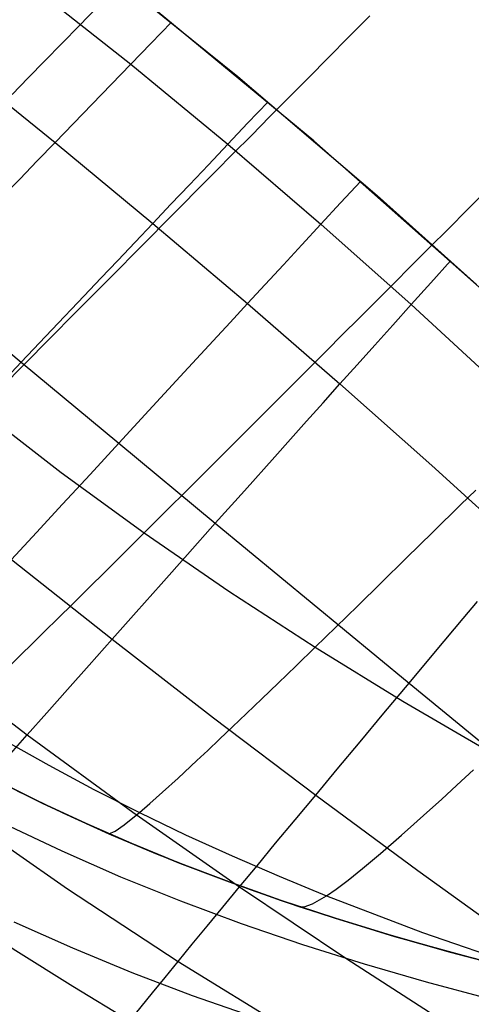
# Model space of a CAD drawing. Header units: millimetres. Extents: x -58 to 58, y -58 to 57.
# Tile 92 of 102: x 32.97 to 36.75, y 34.18 to 42.42. Entities that reach past the tile are written whole.
import ezdxf

# ---------------------------------------------------------------- set-up
doc = ezdxf.new("R2010")
doc.units = ezdxf.units.MM
doc.header["$MEASUREMENT"] = 0
doc.layers.add('Predefinito', color=5, linetype='Continuous')

msp = doc.modelspace()

# ---------------------------------------------------------------- linework, layer by layer
at = {"layer": 'Predefinito', "extrusion": (-3.70502e-05, 5.91556e-05, 1)}
msp.add_lwpolyline([(33.5165, 32.4501), (33.2058, 32.6152), (32.9053, 32.7826), (32.6146, 32.9523), (32.3334, 33.1244), (32.0611, 33.2987), (31.7973, 33.4754), (31.5417, 33.6543), (31.2937, 33.8355), (31.0531, 34.019), (30.8192, 34.2047), (30.5918, 34.3927), (30.3704, 34.5829), (30.1545, 34.7754), (29.9438, 34.97), (29.5361, 35.366), (29.2865, 35.6213), (29.043, 35.8814), (28.8053, 36.1475), (28.5735, 36.421), (28.3473, 36.7032), (28.1267, 36.9954), (27.9115, 37.2987), (27.7015, 37.6146), (27.4967, 37.9443), (27.2969, 38.2891), (27.102, 38.6503), (26.9118, 39.0291), (26.7262, 39.4268), (26.5451, 39.8448), (26.3684, 40.2843), (26.1959, 40.7466), (26.0275, 41.233), (25.8631, 41.7447), (25.7025, 42.2831), (25.5456, 42.8495), (25.2424, 44.0712), (24.9525, 45.42), (24.6748, 46.9063), (24.4083, 48.5404), (23.9045, 52.293)], dxfattribs=at)
at = {"layer": 'Predefinito'}
for points in [[(46.395, 28.5964), (45.3803, 30.1807), (44.3116, 31.7291), (43.19, 33.2397), (42.0169, 34.7106), (40.7938, 36.1402), (39.5221, 37.5267), (38.2033, 38.8685), (36.8389, 40.164), (35.4307, 41.4116), (33.9802, 42.6098), (32.4892, 43.7573), (30.9595, 44.8526), (29.3929, 45.8945), (27.7913, 46.8817), (26.1566, 47.813), (24.4907, 48.6873), (22.7956, 49.5036), (21.0733, 50.261), (19.326, 50.9584)], [(32.8001, 36.0409), (33.1542, 35.8652), (33.5225, 35.6937), (33.9058, 35.5265), (34.305, 35.3637), (34.721, 35.2054), (35.1546, 35.0515), (35.6068, 34.9023), (36.0785, 34.7577), (36.5705, 34.6179), (37.0837, 34.4828)], [(37.0837, 34.4828), (36.5705, 34.6179), (36.0785, 34.7577), (35.6068, 34.9023), (35.1546, 35.0515), (34.721, 35.2054), (34.305, 35.3637), (33.9058, 35.5265), (33.5225, 35.6937), (33.1542, 35.8652), (32.8001, 36.0409)], [(32.9454, 35.967), (33.3268, 35.7832), (33.7127, 35.6094), (34.103, 35.4448), (34.4974, 35.2893), (34.8952, 35.1423), (35.296, 35.0037), (35.6993, 34.873), (36.1049, 34.7498), (36.9218, 34.5243)], [(34.9205, 34.0749), (34.4132, 34.2531), (33.9088, 34.445), (33.4109, 34.6503), (32.9207, 34.8695)]]:
    msp.add_lwpolyline(points, dxfattribs=at)
at = {"layer": 'Predefinito', "extrusion": (0.909396, -0.415931, 0)}
msp.add_lwpolyline([(45.4025, 320), (45.4247, 319.9998), (45.4471, 319.999), (45.4696, 319.9977), (45.4924, 319.996), (45.5152, 319.9936), (45.5382, 319.9908), (45.5613, 319.9873), (45.5845, 319.9833), (45.6077, 319.9787), (45.631, 319.9735), (45.6543, 319.9678), (45.6777, 319.9614), (45.701, 319.9544), (45.7243, 319.9468), (45.7475, 319.9386), (45.7706, 319.9298), (45.7936, 319.9203), (45.8165, 319.9103), (45.8392, 319.8996), (45.8618, 319.8883), (45.8842, 319.8764), (45.9063, 319.8638), (45.9281, 319.8507), (45.9497, 319.837), (45.971, 319.8227), (45.992, 319.8078), (46.0126, 319.7924), (46.0328, 319.7764), (46.0527, 319.7598), (46.0721, 319.7427), (46.0911, 319.7252), (46.1096, 319.7071), (46.1277, 319.6886), (46.1453, 319.6696), (46.1623, 319.6501), (46.1789, 319.6303), (46.1949, 319.6101), (46.2103, 319.5895), (46.2252, 319.5685), (46.2395, 319.5472), (46.2532, 319.5256), (46.2664, 319.5038), (46.2789, 319.4816), (46.2908, 319.4593), (46.3021, 319.4367), (46.3128, 319.414), (46.3228, 319.3911), (46.3323, 319.3681), (46.3411, 319.345), (46.3493, 319.3217), (46.3569, 319.2985), (46.3639, 319.2752), (46.3703, 319.2518), (46.3761, 319.2285), (46.3812, 319.2052), (46.3858, 319.182), (46.3898, 319.1588), (46.3933, 319.1357), (46.3961, 319.1127), (46.3985, 319.0899), (46.4003, 319.0671), (46.4015, 319.0446), (46.4023, 319.0222), (46.4025, 319)], dxfattribs=at)
at = {"layer": 'Predefinito', "extrusion": (0.932691, -0.360675, 0)}
msp.add_lwpolyline([(44.356, 320), (44.3782, 319.9998), (44.4006, 319.999), (44.4231, 319.9977), (44.4459, 319.996), (44.4687, 319.9936), (44.4917, 319.9908), (44.5148, 319.9873), (44.538, 319.9833), (44.5612, 319.9787), (44.5845, 319.9735), (44.6078, 319.9678), (44.6312, 319.9614), (44.6545, 319.9544), (44.6777, 319.9468), (44.701, 319.9386), (44.7241, 319.9298), (44.7471, 319.9203), (44.77, 319.9103), (44.7927, 319.8996), (44.8153, 319.8883), (44.8376, 319.8764), (44.8598, 319.8638), (44.8816, 319.8507), (44.9032, 319.837), (44.9245, 319.8227), (44.9454, 319.8078), (44.9661, 319.7924), (44.9863, 319.7764), (45.0061, 319.7598), (45.0256, 319.7427), (45.0446, 319.7252), (45.0631, 319.7071), (45.0812, 319.6886), (45.0987, 319.6696), (45.1158, 319.6501), (45.1324, 319.6303), (45.1484, 319.6101), (45.1638, 319.5895), (45.1787, 319.5685), (45.193, 319.5472), (45.2067, 319.5256), (45.2198, 319.5038), (45.2324, 319.4816), (45.2443, 319.4593), (45.2556, 319.4367), (45.2663, 319.414), (45.2763, 319.3911), (45.2858, 319.3681), (45.2946, 319.345), (45.3028, 319.3217), (45.3104, 319.2985), (45.3174, 319.2752), (45.3238, 319.2518), (45.3295, 319.2285), (45.3347, 319.2052), (45.3393, 319.182), (45.3433, 319.1588), (45.3467, 319.1357), (45.3496, 319.1127), (45.352, 319.0899), (45.3537, 319.0671), (45.355, 319.0446), (45.3558, 319.0222), (45.356, 319)], dxfattribs=at)
at = {"layer": 'Predefinito', "extrusion": (0.935192, -0.35414, 0)}
msp.add_lwpolyline([(44.2189, 320), (44.2411, 319.9998), (44.2635, 319.999), (44.2861, 319.9977), (44.3088, 319.996), (44.3316, 319.9936), (44.3546, 319.9908), (44.3777, 319.9873), (44.4009, 319.9833), (44.4241, 319.9787), (44.4474, 319.9735), (44.4708, 319.9678), (44.4941, 319.9614), (44.5174, 319.9544), (44.5407, 319.9468), (44.5639, 319.9386), (44.587, 319.9298), (44.6101, 319.9203), (44.6329, 319.9103), (44.6557, 319.8996), (44.6782, 319.8883), (44.7006, 319.8764), (44.7227, 319.8638), (44.7446, 319.8507), (44.7661, 319.837), (44.7874, 319.8227), (44.8084, 319.8078), (44.829, 319.7924), (44.8492, 319.7764), (44.8691, 319.7598), (44.8885, 319.7427), (44.9075, 319.7252), (44.926, 319.7071), (44.9441, 319.6886), (44.9617, 319.6696), (44.9787, 319.6501), (44.9953, 319.6303), (45.0113, 319.6101), (45.0267, 319.5895), (45.0416, 319.5685), (45.0559, 319.5472), (45.0697, 319.5256), (45.0828, 319.5038), (45.0953, 319.4816), (45.1072, 319.4593), (45.1185, 319.4367), (45.1292, 319.414), (45.1393, 319.3911), (45.1487, 319.3681), (45.1575, 319.345), (45.1658, 319.3217), (45.1734, 319.2985), (45.1803, 319.2752), (45.1867, 319.2518), (45.1925, 319.2285), (45.1977, 319.2052), (45.2022, 319.182), (45.2062, 319.1588), (45.2097, 319.1357), (45.2126, 319.1127), (45.2149, 319.0899), (45.2167, 319.0671), (45.2179, 319.0446), (45.2187, 319.0222), (45.2189, 319)], dxfattribs=at)
at = {"layer": 'Predefinito', "extrusion": (0.937603, -0.347708, 0)}
msp.add_lwpolyline([(44.0813, 320), (44.1035, 319.9998), (44.1259, 319.999), (44.1485, 319.9977), (44.1712, 319.996), (44.194, 319.9936), (44.217, 319.9908), (44.2401, 319.9873), (44.2633, 319.9833), (44.2865, 319.9787), (44.3098, 319.9735), (44.3331, 319.9678), (44.3565, 319.9614), (44.3798, 319.9544), (44.4031, 319.9468), (44.4263, 319.9386), (44.4494, 319.9298), (44.4724, 319.9203), (44.4953, 319.9103), (44.5181, 319.8996), (44.5406, 319.8883), (44.563, 319.8764), (44.5851, 319.8638), (44.6069, 319.8507), (44.6285, 319.837), (44.6498, 319.8227), (44.6708, 319.8078), (44.6914, 319.7924), (44.7116, 319.7764), (44.7315, 319.7598), (44.7509, 319.7427), (44.7699, 319.7252), (44.7884, 319.7071), (44.8065, 319.6886), (44.8241, 319.6696), (44.8411, 319.6501), (44.8577, 319.6303), (44.8737, 319.6101), (44.8891, 319.5895), (44.904, 319.5685), (44.9183, 319.5472), (44.932, 319.5256), (44.9452, 319.5038), (44.9577, 319.4816), (44.9696, 319.4593), (44.9809, 319.4367), (44.9916, 319.414), (45.0017, 319.3911), (45.0111, 319.3681), (45.0199, 319.345), (45.0281, 319.3217), (45.0357, 319.2985), (45.0427, 319.2752), (45.0491, 319.2518), (45.0549, 319.2285), (45.06, 319.2052), (45.0646, 319.182), (45.0686, 319.1588), (45.0721, 319.1357), (45.0749, 319.1127), (45.0773, 319.0899), (45.0791, 319.0671), (45.0803, 319.0446), (45.0811, 319.0222), (45.0813, 319)], dxfattribs=at)
at = {"layer": 'Predefinito', "extrusion": (0.942162, -0.335158, 0)}
msp.add_lwpolyline([(43.8051, 320), (43.8273, 319.9998), (43.8496, 319.999), (43.8722, 319.9977), (43.8949, 319.996), (43.9178, 319.9936), (43.9408, 319.9908), (43.9638, 319.9873), (43.987, 319.9833), (44.0103, 319.9787), (44.0336, 319.9735), (44.0569, 319.9678), (44.0802, 319.9614), (44.1035, 319.9544), (44.1268, 319.9468), (44.15, 319.9386), (44.1732, 319.9298), (44.1962, 319.9203), (44.2191, 319.9103), (44.2418, 319.8996), (44.2644, 319.8883), (44.2867, 319.8764), (44.3088, 319.8638), (44.3307, 319.8507), (44.3523, 319.837), (44.3736, 319.8227), (44.3945, 319.8078), (44.4151, 319.7924), (44.4354, 319.7764), (44.4552, 319.7598), (44.4746, 319.7427), (44.4936, 319.7252), (44.5122, 319.7071), (44.5302, 319.6886), (44.5478, 319.6696), (44.5649, 319.6501), (44.5814, 319.6303), (44.5974, 319.6101), (44.6129, 319.5895), (44.6277, 319.5685), (44.6421, 319.5472), (44.6558, 319.5256), (44.6689, 319.5038), (44.6814, 319.4816), (44.6933, 319.4593), (44.7046, 319.4367), (44.7153, 319.414), (44.7254, 319.3911), (44.7348, 319.3681), (44.7437, 319.345), (44.7519, 319.3217), (44.7595, 319.2985), (44.7665, 319.2752), (44.7728, 319.2518), (44.7786, 319.2285), (44.7838, 319.2052), (44.7884, 319.182), (44.7924, 319.1588), (44.7958, 319.1357), (44.7987, 319.1127), (44.801, 319.0899), (44.8028, 319.0671), (44.8041, 319.0446), (44.8048, 319.0222), (44.8051, 319)], dxfattribs=at)
at = {"layer": 'Predefinito', "extrusion": (0.950306, -0.311316, 0)}
msp.add_lwpolyline([(43.252, 320), (43.2742, 319.9998), (43.2966, 319.999), (43.3192, 319.9977), (43.3419, 319.996), (43.3647, 319.9936), (43.3877, 319.9908), (43.4108, 319.9873), (43.434, 319.9833), (43.4572, 319.9787), (43.4805, 319.9735), (43.5038, 319.9678), (43.5272, 319.9614), (43.5505, 319.9544), (43.5738, 319.9468), (43.597, 319.9386), (43.6201, 319.9298), (43.6431, 319.9203), (43.666, 319.9103), (43.6888, 319.8996), (43.7113, 319.8883), (43.7337, 319.8764), (43.7558, 319.8638), (43.7776, 319.8507), (43.7992, 319.837), (43.8205, 319.8227), (43.8415, 319.8078), (43.8621, 319.7924), (43.8823, 319.7764), (43.9022, 319.7598), (43.9216, 319.7427), (43.9406, 319.7252), (43.9591, 319.7071), (43.9772, 319.6886), (43.9948, 319.6696), (44.0118, 319.6501), (44.0284, 319.6303), (44.0444, 319.6101), (44.0598, 319.5895), (44.0747, 319.5685), (44.089, 319.5472), (44.1027, 319.5256), (44.1159, 319.5038), (44.1284, 319.4816), (44.1403, 319.4593), (44.1516, 319.4367), (44.1623, 319.414), (44.1724, 319.3911), (44.1818, 319.3681), (44.1906, 319.345), (44.1988, 319.3217), (44.2064, 319.2985), (44.2134, 319.2752), (44.2198, 319.2518), (44.2256, 319.2285), (44.2307, 319.2052), (44.2353, 319.182), (44.2393, 319.1588), (44.2428, 319.1357), (44.2456, 319.1127), (44.248, 319.0899), (44.2498, 319.0671), (44.251, 319.0446), (44.2518, 319.0222), (44.252, 319)], dxfattribs=at)
at = {"layer": 'Predefinito', "extrusion": (0.963274, -0.268521, 0)}
msp.add_lwpolyline([(42.1661, 320), (42.1883, 319.9998), (42.2107, 319.999), (42.2333, 319.9977), (42.256, 319.996), (42.2788, 319.9936), (42.3018, 319.9908), (42.3249, 319.9873), (42.3481, 319.9833), (42.3713, 319.9787), (42.3946, 319.9735), (42.4179, 319.9678), (42.4413, 319.9614), (42.4646, 319.9544), (42.4879, 319.9468), (42.5111, 319.9386), (42.5342, 319.9298), (42.5572, 319.9203), (42.5801, 319.9103), (42.6029, 319.8996), (42.6254, 319.8883), (42.6478, 319.8764), (42.6699, 319.8638), (42.6917, 319.8507), (42.7133, 319.837), (42.7346, 319.8227), (42.7556, 319.8078), (42.7762, 319.7924), (42.7964, 319.7764), (42.8163, 319.7598), (42.8357, 319.7427), (42.8547, 319.7252), (42.8732, 319.7071), (42.8913, 319.6886), (42.9089, 319.6696), (42.9259, 319.6501), (42.9425, 319.6303), (42.9585, 319.6101), (42.9739, 319.5895), (42.9888, 319.5685), (43.0031, 319.5472), (43.0168, 319.5256), (43.03, 319.5038), (43.0425, 319.4816), (43.0544, 319.4593), (43.0657, 319.4367), (43.0764, 319.414), (43.0865, 319.3911), (43.0959, 319.3681), (43.1047, 319.345), (43.1129, 319.3217), (43.1205, 319.2985), (43.1275, 319.2752), (43.1339, 319.2518), (43.1397, 319.2285), (43.1448, 319.2052), (43.1494, 319.182), (43.1534, 319.1588), (43.1569, 319.1357), (43.1597, 319.1127), (43.1621, 319.0899), (43.1639, 319.0671), (43.1651, 319.0446), (43.1659, 319.0222), (43.1661, 319)], dxfattribs=at)
at = {"layer": 'Predefinito'}
for points in [[(25.7364, 43.1286, 35.7582), (26.4575, 42.3351, 35.623), (27.2048, 41.5451, 35.5098), (27.9804, 40.7613, 35.4189), (28.7836, 39.9885, 35.3509), (29.6084, 39.2344, 35.3063), (30.4489, 38.5016, 35.2837), (31.302, 37.7892, 35.2822), (32.1601, 37.1018, 35.3011), (33.0292, 36.4359, 35.3406), (33.913, 35.7892, 35.4008), (34.8067, 35.1639, 35.4815), (35.7057, 34.5612, 35.5822), (36.6096, 33.9793, 35.7024), (37.5188, 33.4162, 35.8429)], [(28.8541, 43.0136, 31.5489), (29.6693, 42.3252, 31.4598), (30.4923, 41.6329, 31.3932), (31.319, 40.9409, 31.3488), (32.1492, 40.2486, 31.3252), (32.9792, 39.5575, 31.3217), (33.7956, 38.8789, 31.3378), (34.6045, 38.2084, 31.3738), (35.4162, 37.5382, 31.4303), (36.2272, 36.8706, 31.5075), (37.0331, 36.2084, 31.6055)], [(27.176, 42.9454, 33.6), (27.9514, 42.2055, 33.4848), (28.7456, 41.4662, 33.3928), (29.5579, 40.7311, 33.324), (30.3832, 40.0061, 33.2784), (31.2185, 39.292, 33.2548), (32.0605, 38.5892, 33.2523), (32.8989, 37.9055, 33.2703), (33.7396, 37.2371, 33.3091), (34.5895, 36.5789, 33.369), (35.4447, 35.9332, 33.45), (36.3009, 35.302, 33.5519), (37.1581, 34.6838, 33.6746)], [(33.651, 42.8702, 28.3808), (34.792, 41.9496, 28.3671), (35.9588, 40.9538, 28.3769), (36.7911, 40.2077, 28.3999)], [(31.6079, 42.7196, 29.616), (32.4376, 42.0646, 29.5762), (33.2634, 41.3968, 29.5546), (34.0811, 40.7196, 29.5504), (34.8737, 40.0473, 29.5633), (35.6481, 39.3752, 29.5935), (36.4175, 38.6923, 29.6418), (37.1786, 38.0013, 29.7089)], [(33.0721, 42.7055, 28.7714), (33.8962, 42.051, 28.7519), (34.708, 41.3811, 28.7477), (35.4885, 40.7124, 28.7584), (36.2449, 40.0394, 28.7843), (36.992, 39.35, 28.8262)], [(25.1868, 42.6847, 37.8157), (25.8746, 41.845, 37.6867), (26.2309, 41.4277, 37.6297), (26.5964, 41.0121, 37.5779), (26.9711, 40.5992, 37.5314), (27.3551, 40.1896, 37.4903), (27.7483, 39.7842, 37.4547), (28.1505, 39.3836, 37.4248), (28.5601, 38.9898, 37.4007), (28.9754, 38.6041, 37.3822), (29.3956, 38.2263, 37.369), (29.8208, 37.8556, 37.3611), (30.6839, 37.1356, 37.3606), (31.5594, 36.4459, 37.3797), (32.4537, 35.7828, 37.4185), (33.3671, 35.1469, 37.4773), (34.2937, 34.5405, 37.5554), (35.2289, 33.9639, 37.6521), (36.1713, 33.4149, 37.7668), (37.1211, 32.891, 37.8997)], [(29.0483, 42.5138, 38.5444), (29.5992, 41.9164, 38.5103), (30.1699, 41.3338, 38.4829), (30.76, 40.7677, 38.4623), (31.3686, 40.2171, 38.4483), (31.9941, 39.681, 38.4411), (32.6314, 39.1622, 38.4405), (33.3141, 38.6347, 38.4472), (34.0083, 38.128, 38.4614), (34.7176, 37.6397, 38.483), (35.4404, 37.17, 38.5122), (36.1743, 36.7191, 38.549), (36.9181, 36.2857, 38.5931)], [(32.8135, 39.3458, 37.7969), (33.0084, 39.5423, 37.159), (33.2163, 39.752, 36.5288), (33.4375, 39.9752, 35.9084), (33.6724, 40.2121, 35.2999), (33.7951, 40.3358, 35.0008), (33.9212, 40.4631, 34.7055), (34.051, 40.5939, 34.4142), (34.1843, 40.7284, 34.1273), (34.3212, 40.8665, 33.8449), (34.4619, 41.0084, 33.5673), (34.6062, 41.1539, 33.2949), (34.7542, 41.3033, 33.0278), (34.9061, 41.4564, 32.7663), (35.0617, 41.6135, 32.5108), (35.2212, 41.7743, 32.2613), (35.3846, 41.9391, 32.0184), (35.5519, 42.1079, 31.7821), (35.7232, 42.2807, 31.5527), (35.8985, 42.4575, 31.3306)], [(32.9022, 41.7979, 34.1348), (33.0376, 41.937, 33.8522), (33.1767, 42.0797, 33.5745), (33.3195, 42.2261, 33.3019), (33.4659, 42.3763, 33.0345), (33.6162, 42.5303, 32.7728)], [(32.8226, 40.9421, 30.1955), (32.9664, 41.0904, 29.9785), (33.1133, 41.2419, 29.7648), (33.2634, 41.3968, 29.5546), (33.4167, 41.5552, 29.3481), (33.5733, 41.7169, 29.1453), (33.7331, 41.8822, 28.9465), (33.8962, 42.051, 28.7519), (34.0649, 42.2256, 28.5592), (34.2371, 42.4039, 28.3712)], [(32.7333, 39.2983, 31.7919), (32.9792, 39.5575, 31.3217), (33.2366, 39.8288, 30.8612), (33.5057, 40.1127, 30.4118), (33.6449, 40.2594, 30.1915), (33.7871, 40.4095, 29.9744), (33.9325, 40.5628, 29.7607), (34.0811, 40.7196, 29.5504), (34.2329, 40.8797, 29.3438), (34.3879, 41.0433, 29.141), (34.5463, 41.2105, 28.9423), (34.708, 41.3811, 28.7477), (34.8752, 41.5576, 28.5551), (35.0459, 41.7377, 28.3671)], [(25.411, 41.4585, 39.7601), (25.7546, 41.0225, 39.7063), (26.1093, 40.589, 39.6573), (26.4752, 40.1587, 39.6132), (26.8525, 39.7329, 39.5743), (27.2411, 39.3123, 39.5405), (27.6409, 38.8978, 39.5122), (28.0501, 38.4918, 39.4895), (28.4662, 38.0961, 39.4721), (28.8883, 37.7106, 39.46), (29.3163, 37.3343, 39.4529), (29.7499, 36.9669, 39.4506), (30.1882, 36.6085, 39.4532), (30.6309, 36.259, 39.4603), (31.079, 35.9177, 39.472), (31.5338, 35.5839, 39.4883), (31.9954, 35.2579, 39.5093), (32.4628, 34.9406, 39.535), (32.9347, 34.6324, 39.5654), (33.4104, 34.3335, 39.6002), (33.8894, 34.0437, 39.6394), (34.8547, 33.4911, 39.7305), (35.8288, 32.972, 39.8378), (36.811, 32.4833, 39.9614)], [(32.8989, 37.9055, 33.2703), (33.1074, 38.132, 32.7758), (33.3261, 38.3694, 32.2883), (33.5554, 38.6182, 31.8087), (33.7956, 38.8789, 31.3378), (34.0471, 39.1517, 30.8767), (34.3104, 39.4371, 30.4265), (34.4466, 39.5847, 30.2058), (34.5858, 39.7355, 29.9883), (34.7282, 39.8897, 29.7741), (34.8737, 40.0473, 29.5633), (35.0225, 40.2084, 29.3562), (35.1745, 40.3729, 29.1529), (35.3298, 40.5409, 28.9535), (35.4885, 40.7124, 28.7584), (35.6537, 40.891, 28.5639), (35.8224, 41.0732, 28.3742)], [(32.811, 36.9434, 45.0575), (32.9767, 37.1059, 43.7192), (33.0715, 37.1992, 43.053), (33.1751, 37.3014, 42.389), (33.2879, 37.4128, 41.7274), (33.4105, 37.5341, 41.0684), (33.5432, 37.6657, 40.4121), (33.6868, 37.8083, 39.7587), (33.8416, 37.9622, 39.1084), (34.0083, 38.128, 38.4614), (34.1872, 38.3062, 37.8181), (34.3786, 38.4971, 37.1803), (34.583, 38.701, 36.5501), (34.8006, 38.9183, 35.9297), (35.0316, 39.1491, 35.321), (35.1522, 39.2697, 35.0217), (35.2763, 39.3938, 34.7262), (35.404, 39.5215, 34.4346), (35.5351, 39.6527, 34.1473), (35.6699, 39.7876, 33.8645), (35.8083, 39.9261, 33.5865), (35.9503, 40.0683, 33.3135), (36.096, 40.2142, 33.0458), (36.2455, 40.3639, 32.7837), (36.3987, 40.5174, 32.5273), (36.5557, 40.6747, 32.2771), (36.7166, 40.8359, 32.0332), (36.8813, 41.001, 31.7959)], [(32.8734, 36.2595, 35.8575), (33.0292, 36.4359, 35.3406), (33.1935, 36.6215, 34.8265), (33.3664, 36.8167, 34.316), (33.5483, 37.0217, 33.81), (33.7396, 37.2371, 33.3091), (33.9405, 37.463, 32.8142), (34.1513, 37.6999, 32.326), (34.3725, 37.9482, 31.8456), (34.6045, 38.2084, 31.3738), (34.8477, 38.4807, 30.9116), (35.1024, 38.7657, 30.46), (35.2342, 38.9131, 30.2386), (35.3691, 39.0637, 30.0203), (35.507, 39.2178, 29.8052), (35.6481, 39.3752, 29.5935), (35.7924, 39.536, 29.3854), (35.94, 39.7003, 29.1811), (36.0908, 39.8681, 28.9806), (36.2449, 40.0394, 28.7843), (36.4078, 40.2202, 28.5859), (36.5742, 40.4048, 28.3923)], [(33.7127, 35.6094, 60), (33.7648, 35.6304, 54.562), (33.8413, 35.6842, 51.8462), (33.9683, 35.7867, 49.1369), (34.0551, 35.8614, 47.7859), (34.1618, 35.9561, 46.4388), (34.2922, 36.0748, 45.0969), (34.4504, 36.2215, 43.7615), (34.5412, 36.3067, 43.0967), (34.6404, 36.4004, 42.434), (34.7485, 36.5032, 41.7736), (34.866, 36.6154, 41.1157), (34.9935, 36.7378, 40.4604), (35.1314, 36.8706, 39.808), (35.2802, 37.0146, 39.1585), (35.4404, 37.17, 38.5122), (35.6125, 37.3376, 37.8696), (35.7968, 37.5174, 37.2322), (35.9936, 37.7099, 36.6022), (36.2031, 37.9152, 35.9816), (36.4256, 38.1338, 35.3724), (36.6615, 38.3658, 34.7766), (36.7845, 38.4869, 34.4843)], [(33.8894, 34.0437, 39.6394), (34.079, 34.2775, 38.5968), (34.1831, 34.4052, 38.0759), (34.2937, 34.5405, 37.5554), (34.4111, 34.6837, 37.0354), (34.5356, 34.8351, 36.5159), (34.6674, 34.9951, 35.9977), (34.8067, 35.1639, 35.4815), (34.9538, 35.3417, 34.9679), (35.109, 35.529, 34.4577), (35.2725, 35.7261, 33.9515), (35.4447, 35.9332, 33.45), (35.6259, 36.1509, 32.9541), (35.8165, 36.3794, 32.4644), (36.0168, 36.6191, 31.982), (36.2272, 36.8706, 31.5075), (36.4481, 37.1342, 31.0418), (36.68, 37.4102, 30.5861), (36.8002, 37.553, 30.3623)], [(32.8369, 36.3932, 49.1132), (33.2094, 36.1825, 49.12), (33.5866, 35.9804, 49.1279), (33.9683, 35.7867, 49.1369), (34.3543, 35.6011, 49.147), (34.7443, 35.4231, 49.1581), (35.1381, 35.2527, 49.1703), (35.5352, 35.0894, 49.1836), (36.3385, 34.7833, 49.2133), (37.1527, 34.5025, 49.2475)], [(35.296, 35.0037, 60), (35.3472, 34.9964, 54.5855), (35.4176, 35.0214, 51.8814), (35.5352, 35.0894, 49.1836), (35.616, 35.1454, 47.8381), (35.7156, 35.2205, 46.4963), (35.8377, 35.3185, 45.1594), (35.9862, 35.4432, 43.8287), (36.1646, 35.5984, 42.5055), (36.2663, 35.6887, 41.847), (36.3769, 35.788, 41.1909), (36.497, 35.8969, 40.5373), (36.6268, 36.0159, 39.8864), (36.767, 36.1453, 39.2383)], [(32.8346, 35.6954, 319.7071), (33.3179, 35.4649, 319.7071), (33.8106, 35.2488, 319.7071), (34.3124, 35.0464, 319.7071), (34.8211, 34.8577, 319.7071), (35.3336, 34.6827, 319.7071), (35.8498, 34.5203, 319.7071), (36.3692, 34.3696, 319.7071), (36.8918, 34.2295, 319.7071)]]:
    msp.add_polyline3d(points, dxfattribs=at)

doc.saveas('drawing.dxf')
